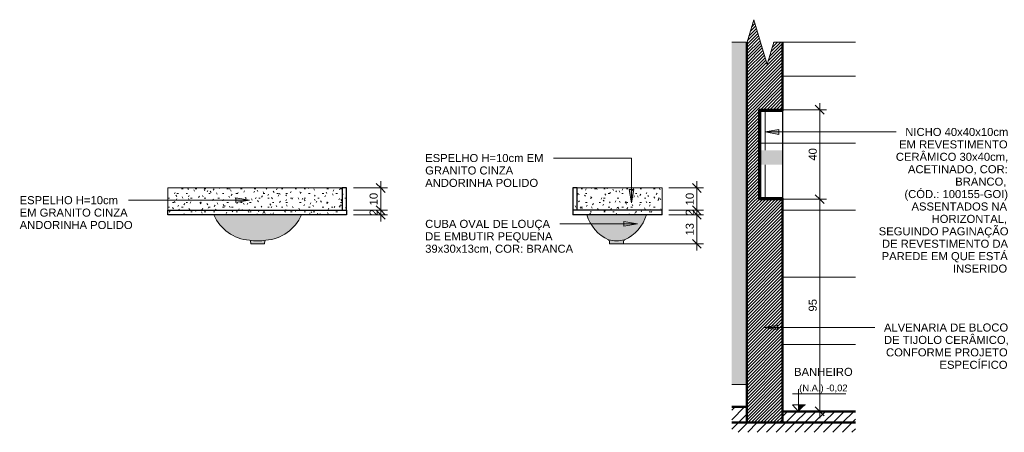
# Model space of a CAD drawing. Header units: metres. Extents: x 5.1 to 22.9, y -14.4 to 2.6.
# Tile 5 of 5: x 17.3 to 21.7, y -0.1 to 1.7. Entities that reach past the tile are written whole.
import ezdxf

# ---------------------------------------------------------------- set-up
doc = ezdxf.new("R2010")
doc.units = ezdxf.units.M
for name, color, linetype, lineweight in [('A-ANNO-DIMS', 7, 'Continuous', 9), ('A-ANNO-DIMS-20', 7, 'Continuous', 9), ('A-DETL-GENF', 7, 'Continuous', 5), ('A-FLOR', 7, 'Continuous', 5), ('A-FLOR-PATT', 7, 'Continuous', 50), ('A-WALL', 7, 'Continuous', 5), ('A-WALL-PATT', 7, 'Continuous', 5), ('G-ANNO-DIMS', 7, 'Continuous', 9), ('G-ANNO-TEXT', 7, 'Continuous', 9), ('I-WALL', 7, 'Continuous', 5), ('Q-CASE', 7, 'Continuous', 5)]:
    doc.layers.add(name, color=color, linetype=linetype, lineweight=lineweight)
doc.layers.add('A-DETL', color=7, linetype='Continuous', lineweight=5, true_color=0x00a600)
doc.styles.add('Arial_3', font='arial.ttf', dxfattribs={"height": 0.036})
doc.styles.add('Arial_4', font='arial.ttf', dxfattribs={"height": 0.03})
doc.dimstyles.new('Com_linha__ref__contínua__-_Cor_Vermelha_Arial_1_8mm_1', dxfattribs={"dimscale": 0.3048, "dimtxt": 0.036729, "dimasz": 0.131234, "dimexe": 0.098425, "dimexo": 0.098425, "dimgap": 0.009843, "dimtad": 1, "dimdec": 1, "dimlfac": 100, "dimrnd": 0.1, "dimdsep": 46, "dimtxsty": 'Arial_3', "dimblk1": 'OBLIQUE', "dimblk2": 'OBLIQUE', "dimsah": 1, "dimcen": 0.09, "dimdle": 0.098425, "dimazin": 0, "dimtfac": 1, "dimtdec": 4, "dimtix": 1, "dimtmove": 0, "dimatfit": 3, "dimfxl": 1, "dimtvp": 1, "dimtolj": 1, "dimtzin": 0, "dimarcsym": 2})
pattern_1 = [(0, (0, 0), (0.08128, 0.02032), [0.00671, -0.05425, 0.00671, -0.05425, -0.32512]), (0, (0, 0), (0.08128, 0.02032), [-0.12192, 0.00671, -0.11521, 0.00671, -0.05425, -0.14224]), (0, (0, 0), (0.08128, 0.02032), [-0.3048, 0.00671, -0.03393, 0.00671, -0.09489]), (120, (0.03048, 0.01016), (-0.058237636, 0.060230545), [0.00671, -0.05425, 0.00671, -0.37937]), (120, (0.03048, 0.01016), (-0.058237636, 0.060230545), [-0.06767, -0.05425, 0.00671, -0.11521, -0.2032]), (120, (0.03048, 0.01016), (-0.058237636, 0.060230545), [-0.24384, 0.00671, -0.05425, 0.00671, -0.13553]), (120, (0.03048, 0.01016), (-0.058237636, 0.060230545), [-0.31151, -0.03393, 0.00671, -0.09489]), (240, (0.04064, 0.0508), (-0.023042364, -0.080550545), [0.00671, -0.05425, 0.00671, -0.37937]), (240, (0.04064, 0.0508), (-0.023042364, -0.080550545), [-0.06767, -0.05425, 0.00671, -0.11521, -0.2032]), (240, (0.04064, 0.0508), (-0.023042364, -0.080550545), [-0.24384, 0.00671, -0.05425, 0.00671, -0.13553]), (240, (0.04064, 0.0508), (-0.023042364, -0.080550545), [-0.31151, -0.03393, 0.00671, -0.09489])]
pattern_2 = [(45, (24.26193, 2.847), (-0.0212132, 0.0212132), [])]
pattern_3 = [(45, (24.261931, 2.847), (-0.007071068, 0.007071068), [])]
pattern_4 = [(45, (-1.416, 2.847), (-0.007071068, 0.007071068), [])]

# ---------------------------------------------------------------- blocks, each defined once
blk = doc.blocks.new('TAMPO GRANITO2 - TAMPO GRANITO-V2-DET_LAVATORIO')
at = {"layer": 'Q-CASE', "true_color": 0xc0c0c0}
h = blk.add_hatch(dxfattribs=at)
h.set_pattern_fill('FP_8', color=9, style=0, pattern_type=2)
h.set_pattern_definition(pattern_1)
h.paths.add_polyline_path([(13.715, 0.88), (14.095, 0.88), (14.095, 0.98), (13.315, 0.98), (13.315, 0.88), (13.6947, 0.88)])
h = blk.add_hatch(dxfattribs=at)
h.set_pattern_fill('FP_8', color=9, style=0, pattern_type=2)
h.set_pattern_definition(pattern_1)
h.paths.add_polyline_path([(14.115, 0.88), (14.115, 0.98), (14.095, 0.98), (14.095, 0.88)])
h = blk.add_hatch(dxfattribs=at)
h.set_pattern_fill('FP_8', color=9, style=0, pattern_type=2)
h.set_pattern_definition(pattern_1)
h.paths.add_polyline_path([(13.7944, 0.86), (14.115, 0.86), (14.115, 0.88), (13.315, 0.88), (13.315, 0.86), (13.7528, 0.86)])
at = {"layer": 'Q-CASE'}
for p, q in [((13.315, 0.98), (14.095, 0.98)), ((13.315, 0.88), (13.315, 0.98)), ((14.095, 0.98), (14.115, 0.98)), ((14.095, 0.88), (14.095, 0.98)), ((14.115, 0.88), (14.115, 0.98)), ((13.315, 0.88), (14.115, 0.88)), ((13.315, 0.88), (13.315, 0.86)), ((13.5209, 0.86), (13.315, 0.86)), ((14.115, 0.86), (13.9123, 0.86)), ((14.115, 0.88), (14.095, 0.88)), ((14.115, 0.86), (14.115, 0.88))]:
    blk.add_line(p, q, dxfattribs=at)
blk = doc.blocks.new('TAMPO GRANITO2 - TAMPO GRANITO-2002902-CORTE_LAVATORIO')
at = {"layer": 'Q-CASE', "true_color": 0xc0c0c0}
h = blk.add_hatch(dxfattribs=at)
h.set_pattern_fill('FP_8', color=9, style=0, pattern_type=2)
h.set_pattern_definition(pattern_1)
h.paths.add_polyline_path([(3.7032, 0.88), (3.8337, 0.88), (3.8337, 0.98), (3.4336, 0.98), (3.4336, 0.88), (3.7011, 0.88)])
h = blk.add_hatch(dxfattribs=at)
h.set_pattern_fill('FP_9', color=9, style=0, pattern_type=2)
h.set_pattern_definition(pattern_1)
h.paths.add_polyline_path([(3.7637, 0.86), (3.8337, 0.86), (3.8337, 0.88), (3.4336, 0.88), (3.4336, 0.86), (3.7011, 0.86)])
at = {"layer": 'Q-CASE'}
for p, q in [((3.4336, 0.98), (3.8337, 0.98)), ((3.8337, 0.88), (3.8337, 0.98)), ((3.4336, 0.88), (3.8337, 0.88)), ((3.4966, 0.86), (3.4336, 0.86)), ((3.8337, 0.86), (3.7637, 0.86)), ((3.8337, 0.88), (3.8337, 0.86))]:
    blk.add_line(p, q, dxfattribs=at)
blk = doc.blocks.new('NICHO - NICHO-1991044-DET_NICHO')
at = {"layer": 'A-WALL', "true_color": 0x808080}
h = blk.add_hatch(dxfattribs=at)
h.set_pattern_fill('FP_11', color=8, style=0, pattern_type=2)
h.set_pattern_definition(pattern_4)
h.paths.add_polyline_path([(-5.0836, 0.93), (-5.0836, 1.33), (-5.0886, 1.33), (-5.0886, 0.93)])
h = blk.add_hatch(dxfattribs=at)
h.set_pattern_fill('FP_11', color=8, style=0, pattern_type=2)
h.set_pattern_definition(pattern_4)
h.paths.add_polyline_path([(-5.0836, 0.93), (-4.9836, 0.93), (-4.9836, 0.935), (-5.0836, 0.935)])
h.paths.add_polyline_path([(-5.0836, 1.325), (-4.9836, 1.325), (-4.9836, 1.33), (-5.0836, 1.33)])
at = {"layer": 'A-WALL-PATT', "true_color": 0x808080}
h = blk.add_hatch(dxfattribs=at)
h.set_pattern_fill('FP_12', color=8, style=0, pattern_type=2)
h.set_pattern_definition([(0, (-4.984, -0.07), (0, 0.3), []), (90, (-4.984, -0.07), (-0.4, 2e-17), [])])
h.paths.add_polyline_path([(-5.0836, 0.935), (-4.9836, 0.935), (-4.9836, 1.0841), (-5.0836, 1.0841)])
h.paths.add_polyline_path([(-4.9836, 1.1491), (-4.9836, 1.325), (-5.0836, 1.325), (-5.0836, 1.1491), (-5.0411, 1.1491)])
at = {"layer": 'A-WALL', "lineweight": 50}
for p, q in [((-5.0836, 1.33), (-5.0886, 1.33)), ((-5.0836, 1.1491), (-5.0836, 1.33)), ((-4.9836, 1.33), (-5.0836, 1.33)), ((-5.0836, 1.33), (-5.0836, 1.325)), ((-5.0836, 1.325), (-4.9836, 1.325)), ((-4.9836, 1.325), (-4.9836, 1.33)), ((-5.0836, 0.93), (-5.0836, 1.0841)), ((-5.0886, 0.93), (-5.0836, 0.93)), ((-4.9836, 0.935), (-5.0836, 0.935)), ((-5.0836, 0.935), (-5.0836, 0.93)), ((-5.0836, 0.93), (-4.9836, 0.93)), ((-4.9836, 0.93), (-4.9836, 0.935))]:
    blk.add_line(p, q, dxfattribs=at)
at = {"layer": 'A-WALL'}
for p, q in [((-4.9836, 1.325), (-4.9836, 1.1491)), ((-4.9836, 1.0841), (-4.9836, 0.935))]:
    blk.add_line(p, q, dxfattribs=at)
blk = doc.blocks.new('Linha de interrupção - Linha de interrupção-2479630-DET_NICHO')
at = {"layer": 'A-DETL-GENF'}
for p, q in [((-5.1428, 1.6329), (-5.1128, 1.7329)), ((-5.1128, 1.7329), (-5.0528, 1.5329)), ((-5.2112, 1.6329), (-5.1428, 1.6329)), ((-5.0528, 1.5329), (-5.0228, 1.6329)), ((-5.0228, 1.6329), (-4.6576, 1.6329))]:
    blk.add_line(p, q, dxfattribs=at)
blk = doc.blocks.new('DIMBLOCK15-DET_LAVATORIO')
at = {"layer": 'A-ANNO-DIMS-20', "color": 242, "true_color": 0xbd2b2e, "transparency": 16777216}
for p, q in [((18.895, 0.88), (18.875, 0.9)), ((18.895, 0.88), (18.7727, 0.88)), ((18.895, 0.86), (18.7727, 0.86)), ((18.895, 0.86), (18.875, 0.88)), ((18.895, 0.83), (18.895, 0.88)), ((18.895, 0.88), (18.915, 0.86)), ((18.895, 0.88), (18.925, 0.88)), ((18.895, 0.86), (18.915, 0.84)), ((18.895, 0.86), (18.925, 0.86))]:
    blk.add_line(p, q, dxfattribs=at)
at = {"layer": 'A-ANNO-DIMS-20', "color": 0, "transparency": 16777216, "insert": (18.8453, 0.8562), "char_height": 0.036, "width": 0.033226, "attachment_point": 1, "rotation": 90, "line_spacing_factor": 0.941778, "style": 'Arial_3'}
blk.add_mtext('2', dxfattribs=at)
blk = doc.blocks.new('_Oblique')
at = {"color": 0, "linetype": 'ByBlock', "lineweight": -2}
blk.add_line((-0.5, -0.5), (0.5, 0.5), dxfattribs=at)
blk = doc.blocks.new('DIMBLOCK16-DET_LAVATORIO')
at = {"layer": 'A-ANNO-DIMS-20', "color": 242, "true_color": 0xbd2b2e, "transparency": 16777216}
for p, q in [((18.895, 0.98), (18.7727, 0.98)), ((18.895, 0.98), (18.875, 1)), ((18.895, 0.88), (18.895, 1.01)), ((18.895, 0.98), (18.915, 0.96)), ((18.895, 0.98), (18.925, 0.98)), ((18.895, 0.88), (18.875, 0.9)), ((18.895, 0.88), (18.7727, 0.88)), ((18.895, 0.88), (18.915, 0.86)), ((18.895, 0.88), (18.925, 0.88))]:
    blk.add_line(p, q, dxfattribs=at)
at = {"layer": 'A-ANNO-DIMS-20', "color": 0, "transparency": 16777216, "insert": (18.8453, 0.9023), "char_height": 0.036, "width": 0.066452, "attachment_point": 1, "rotation": 90, "line_spacing_factor": 0.941778, "style": 'Arial_3'}
blk.add_mtext('10', dxfattribs=at)
blk = doc.blocks.new('DIMBLOCK17-CORTE_LAVATORIO')
at = {"layer": 'A-ANNO-DIMS-20', "color": 242, "true_color": 0xbd2b2e, "transparency": 16777216}
for p, q in [((20.3105, 0.88), (20.2905, 0.9)), ((20.3105, 0.88), (20.1848, 0.88)), ((20.3105, 0.86), (20.1848, 0.86)), ((20.3105, 0.86), (20.2905, 0.88)), ((20.3105, 0.83), (20.3105, 0.88)), ((20.3105, 0.88), (20.3305, 0.86)), ((20.3105, 0.88), (20.3405, 0.88)), ((20.3105, 0.86), (20.3305, 0.84)), ((20.3105, 0.86), (20.3405, 0.86))]:
    blk.add_line(p, q, dxfattribs=at)
at = {"layer": 'A-ANNO-DIMS-20', "color": 0, "transparency": 16777216, "insert": (20.2607, 0.8562), "char_height": 0.036, "width": 0.033226, "attachment_point": 1, "rotation": 90, "line_spacing_factor": 0.941778, "style": 'Arial_3'}
blk.add_mtext('2', dxfattribs=at)
blk = doc.blocks.new('DIMBLOCK18-CORTE_LAVATORIO')
at = {"layer": 'A-ANNO-DIMS-20', "color": 242, "true_color": 0xbd2b2e, "transparency": 16777216}
for p, q in [((20.3105, 0.98), (20.1848, 0.98)), ((20.3105, 0.98), (20.2905, 1)), ((20.3105, 0.88), (20.3105, 1.01)), ((20.3105, 0.98), (20.3305, 0.96)), ((20.3105, 0.98), (20.3405, 0.98)), ((20.3105, 0.88), (20.2905, 0.9)), ((20.3105, 0.88), (20.1848, 0.88)), ((20.3105, 0.88), (20.3305, 0.86)), ((20.3105, 0.88), (20.3405, 0.88))]:
    blk.add_line(p, q, dxfattribs=at)
at = {"layer": 'A-ANNO-DIMS-20', "color": 0, "transparency": 16777216, "insert": (20.2607, 0.9023), "char_height": 0.036, "width": 0.066452, "attachment_point": 1, "rotation": 90, "line_spacing_factor": 0.941778, "style": 'Arial_3'}
blk.add_mtext('10', dxfattribs=at)
blk = doc.blocks.new('DIMBLOCK19-CORTE_LAVATORIO')
at = {"layer": 'A-ANNO-DIMS-20', "color": 242, "true_color": 0xbd2b2e, "transparency": 16777216}
for p, q in [((20.3105, 0.7), (20.3105, 0.89)), ((20.3105, 0.86), (20.1848, 0.86)), ((20.3105, 0.86), (20.2905, 0.88)), ((20.3105, 0.86), (20.3305, 0.84)), ((20.3105, 0.86), (20.3405, 0.86)), ((20.3105, 0.73), (20.2905, 0.75)), ((20.3105, 0.73), (19.9812, 0.73)), ((20.3105, 0.73), (20.3305, 0.71)), ((20.3105, 0.73), (20.3405, 0.73))]:
    blk.add_line(p, q, dxfattribs=at)
at = {"layer": 'A-ANNO-DIMS-20', "color": 0, "transparency": 16777216, "insert": (20.2607, 0.7673), "char_height": 0.036, "width": 0.066452, "attachment_point": 1, "rotation": 90, "line_spacing_factor": 0.941778, "style": 'Arial_3'}
blk.add_mtext('13', dxfattribs=at)
blk = doc.blocks.new('DIMBLOCK20-DET_NICHO')
at = {"layer": 'A-ANNO-DIMS-20', "color": 242, "true_color": 0xbd2b2e, "transparency": 16777216}
for p, q in [((20.8609, 1.33), (20.6537, 1.33)), ((20.8609, 1.33), (20.8409, 1.35)), ((20.8609, 1.36), (20.8609, 0.93)), ((20.8609, 1.33), (20.8809, 1.31)), ((20.8609, 1.33), (20.8909, 1.33)), ((20.8609, 0.93), (20.6537, 0.93)), ((20.8609, 0.93), (20.8409, 0.95)), ((20.8609, 0.93), (20.8809, 0.91)), ((20.8609, 0.93), (20.8909, 0.93))]:
    blk.add_line(p, q, dxfattribs=at)
at = {"layer": 'A-ANNO-DIMS-20', "color": 0, "transparency": 16777216, "insert": (20.8112, 1.1023), "char_height": 0.036, "width": 0.066452, "attachment_point": 1, "rotation": 90, "line_spacing_factor": 0.941778, "style": 'Arial_3'}
blk.add_mtext('40', dxfattribs=at)
blk = doc.blocks.new('DIMBLOCK21-DET_NICHO')
at = {"layer": 'A-ANNO-DIMS-20', "color": 242, "true_color": 0xbd2b2e, "transparency": 16777216}
for p, q in [((20.8609, 0.93), (20.6537, 0.93)), ((20.8609, 0.93), (20.8409, 0.95)), ((20.8609, 0.93), (20.8609, -0.05)), ((20.8609, 0.93), (20.8809, 0.91)), ((20.8609, 0.93), (20.8909, 0.93)), ((20.8609, -0.02), (20.8409, 0)), ((20.8609, -0.02), (20.8592, -0.02)), ((20.8609, -0.02), (20.8809, -0.04)), ((20.8609, -0.02), (20.8909, -0.02))]:
    blk.add_line(p, q, dxfattribs=at)
at = {"layer": 'A-ANNO-DIMS-20', "color": 0, "transparency": 16777216, "insert": (20.8112, 0.4273), "char_height": 0.036, "width": 0.066452, "attachment_point": 1, "rotation": 90, "line_spacing_factor": 0.941778, "style": 'Arial_3'}
blk.add_mtext('95', dxfattribs=at)
blk = doc.blocks.new('Elevações de ponto - Cota de elevação - corte _N_O e N_A_-1979376-DET_NICHO')
at = {"layer": 'G-ANNO-DIMS'}
blk.add_hatch(color=256, dxfattribs=at).paths.add_polyline_path([(-4.881, 0.0094), (-4.9116, -0.02), (-4.9116, 0.0094)])
for p, q in [((-4.9391, 0.0594), (-4.6999, 0.0594)), ((-4.9116, -0.02), (-4.9116, 0.08)), ((-4.9116, -0.02), (-4.9391, 0.0094)), ((-4.9391, 0.0094), (-4.881, 0.0094)), ((-4.9116, 0.0094), (-4.9391, 0.0094)), ((-4.9391, 0.0094), (-4.9116, -0.02)), ((-4.9116, -0.02), (-4.9116, 0.0094))]:
    blk.add_line(p, q, dxfattribs=at)

msp = doc.modelspace()

# ---------------------------------------------------------------- hatches: boundary and pattern name
at = {"layer": 'A-DETL-GENF', "true_color": 0x808080}
h = msp.add_hatch(dxfattribs=at)
h.set_pattern_fill('FP_11', color=8, style=0, pattern_type=2)
h.set_pattern_definition(pattern_3)
h.paths.add_polyline_path([(20.5893, 0.9101), (20.5893, 1.3601), (20.5343, 1.3601), (20.5343, 0.9101)])
at = {"layer": 'A-DETL-GENF', "true_color": 0xffffff}
for points in [[(20.6943, 1.0841), (20.6943, 1.1491), (20.5943, 1.1491), (20.5943, 1.0841), (20.6539, 1.0841)], [(18.315, 0.73), (18.3734, 0.73), (18.3751, 0.7309), (18.3754, 0.7318), (18.3767, 0.7428), (18.3773, 0.7439), (18.3781, 0.7449), (18.3792, 0.7457), (18.3804, 0.7461), (18.4022, 0.749), (18.422, 0.7539), (18.4403, 0.7605), (18.4588, 0.7695), (18.4762, 0.7806), (18.4923, 0.7934), (18.5081, 0.8095), (18.5198, 0.8241), (18.5308, 0.8414), (18.5399, 0.86), (18.1485, 0.86), (18.1576, 0.8414), (18.1686, 0.8241), (18.1815, 0.808), (18.1961, 0.7934), (18.2122, 0.7806), (18.2304, 0.7691), (18.2481, 0.7605), (18.2675, 0.7535), (18.2874, 0.7487), (18.308, 0.7461), (18.3092, 0.7457), (18.3103, 0.7449), (18.3111, 0.7439), (18.3117, 0.7428), (18.312, 0.7415), (18.3131, 0.7313), (18.3133, 0.7309), (18.3145, 0.7301)], [(19.9239, 0.73), (19.9802, 0.73), (19.9818, 0.7309), (19.9822, 0.7318), (19.9829, 0.7435), (19.9835, 0.7449), (19.9845, 0.7461), (19.9857, 0.747), (19.9871, 0.7476), (20.0041, 0.7567), (20.0199, 0.7673), (20.0361, 0.7812), (20.0479, 0.7934), (20.0597, 0.8085), (20.0698, 0.8248), (20.0782, 0.8419), (20.0848, 0.86), (19.8177, 0.86), (19.8244, 0.8419), (19.8328, 0.8248), (19.8429, 0.8085), (19.8547, 0.7934), (19.868, 0.7796), (19.8825, 0.7673), (19.8981, 0.7567), (19.9174, 0.7461), (19.9184, 0.7449), (19.919, 0.7435), (19.9191, 0.7432), (19.9193, 0.742), (19.9199, 0.7313), (19.9201, 0.7309), (19.9218, 0.73)]]:
    msp.add_hatch(color=7, dxfattribs=at).paths.add_polyline_path(points)
at = {"layer": 'A-FLOR-PATT', "lineweight": 5, "true_color": 0x808080}
h = msp.add_hatch(dxfattribs=at)
h.set_pattern_fill('FP_10', color=8, style=0, pattern_type=2)
h.set_pattern_definition(pattern_2)
h.paths.add_polyline_path([(20.4667, -0.07), (20.5343, -0.07), (20.5343, 0), (20.4667, 0), (20.4667, -0.068)])
h = msp.add_hatch(dxfattribs=at)
h.set_pattern_fill('FP_10', color=8, style=0, pattern_type=2)
h.set_pattern_definition(pattern_2)
h.paths.add_polyline_path([(21.0204, -0.07), (21.0204, -0.02), (20.6943, -0.02), (20.6943, -0.07)])
h = msp.add_hatch(dxfattribs=at)
h.set_pattern_fill('FP_10', color=8, style=0, pattern_type=2)
h.set_pattern_definition(pattern_2)
h.paths.add_polyline_path([(21.0204, -0.1132), (21.0204, -0.07), (20.4667, -0.07), (20.4667, -0.1132)])
at = {"layer": 'A-WALL-PATT', "true_color": 0x808080}
h = msp.add_hatch(dxfattribs=at)
h.set_pattern_fill('FP_11', color=8, style=0, pattern_type=2)
h.set_pattern_definition(pattern_3)
h.paths.add_polyline_path([(20.5343, -0.07), (20.6943, -0.07), (20.6943, 0.93), (20.5893, 0.93), (20.5893, 0.9101), (20.5343, 0.9101), (20.5343, -0.06)])
h.paths.add_polyline_path([(20.5893, 1.33), (20.6943, 1.33), (20.6943, 1.6329), (20.6552, 1.6329), (20.6252, 1.5329), (20.5652, 1.7329), (20.5352, 1.6329), (20.5343, 1.6329), (20.5343, 1.3601), (20.5893, 1.3601)])
h = msp.add_hatch(dxfattribs=at)
h.set_pattern_fill('FP_15', color=8, style=0, pattern_type=2)
h.set_pattern_definition([(0, (20.29393, -0.32), (0, 0.3), []), (90, (20.29393, -0.32), (-0.4, 2e-17), [])])
h.paths.add_polyline_path([(20.6943, -0.02), (21.0204, -0.02), (21.0204, 1.6329), (20.6943, 1.6329), (20.6943, 0.58)])
at = {"layer": 'A-WALL-PATT', "true_color": 0x787878}
h = msp.add_hatch(dxfattribs=at)
h.set_pattern_fill('FP_14', color=8, style=0, pattern_type=2)
h.set_pattern_definition([(0, (20.53393, 0), (0, 0.6), []), (90, (20.53393, 0), (-0.6, 4e-17), [])])
h.paths.add_polyline_path([(20.4667, 0), (20.5323, 0), (20.5323, 0.1), (20.4667, 0.1)])
h = msp.add_hatch(dxfattribs=at)
h.set_pattern_fill('FP_13', color=8, style=0, pattern_type=2)
h.set_pattern_definition([(0, (20.53393, 0), (0, 0.6), []), (90, (20.53393, 0), (-0.42426, 3e-17), [])])
h.paths.add_polyline_path([(20.5343, 0), (20.5343, 0.1), (20.5323, 0.1), (20.5323, 0)])
at = {"layer": 'G-ANNO-TEXT'}
for points in [[(20.617, 1.2306), (20.677, 1.22), (20.677, 1.2412)], [(20.0179, 0.9138), (20.0285, 0.9738), (20.0073, 0.9738)], [(18.3071, 0.9254), (18.2471, 0.936), (18.2471, 0.9148)], [(20.0443, 0.8194), (19.9843, 0.8299), (19.9843, 0.8088)], [(20.6123, 0.3556), (20.6723, 0.345), (20.6723, 0.3662)]]:
    msp.add_hatch(color=256, dxfattribs=at).paths.add_polyline_path(points)
at = {"layer": 'I-WALL', "true_color": 0xf4eccd}
msp.add_hatch(color=254, dxfattribs=at).paths.add_polyline_path([(20.5323, 0.1), (20.5343, 0.1), (20.5343, 1.6329), (20.4667, 1.6329), (20.4667, 0.1), (20.469, 0.1)])

# ---------------------------------------------------------------- linework, layer by layer
at = {"layer": 'A-DETL', "color": 7, "lineweight": 50}
for p, q in [((20.5343, 1.3601), (20.5343, 0.9101)), ((20.5893, 0.93), (20.5893, 1.33)), ((20.5943, 1.325), (20.5943, 0.93)), ((20.5943, 1.1491), (20.5943, 1.0841))]:
    msp.add_line(p, q, dxfattribs=at)
at = {"layer": 'A-DETL', "color": 7, "lineweight": 25}
for p, q in [((20.6943, 1.33), (20.6943, 0.935)), ((19.7548, 0.98), (19.7548, 0.86)), ((19.7748, 0.98), (19.7548, 0.98)), ((19.7748, 0.88), (19.7748, 0.98)), ((20.1548, 0.88), (19.7548, 0.88)), ((20.1548, 0.86), (19.7548, 0.86)), ((20.1548, 0.86), (20.1548, 0.88))]:
    msp.add_line(p, q, dxfattribs=at)
at = {"layer": 'A-DETL', "color": 8, "true_color": 0x808080}
msp.add_line((20.6943, 1.1801), (20.5943, 1.1801), dxfattribs=at)
at = {"layer": 'A-DETL', "color": 7}
for p, q in [((20.6943, 1.0841), (20.6943, 1.1491)), ((18.5399, 0.86), (18.1485, 0.86)), ((20.0848, 0.86), (19.8177, 0.86)), ((18.312, 0.7415), (18.313, 0.7318)), ((18.315, 0.73), (18.3442, 0.73)), ((18.3442, 0.73), (18.3734, 0.73)), ((18.3754, 0.7318), (18.3764, 0.7415)), ((19.9193, 0.742), (19.9198, 0.7318)), ((19.9218, 0.73), (19.9512, 0.73)), ((19.9512, 0.73), (19.9802, 0.73)), ((19.9822, 0.7318), (19.9826, 0.742))]:
    msp.add_line(p, q, dxfattribs=at)
at = {"layer": 'A-DETL', "color": 7, "lineweight": 30}
for p, q in [((18.7427, 0.98), (18.7227, 0.98)), ((18.7227, 0.98), (18.7227, 0.88)), ((18.7427, 0.88), (18.7427, 0.98)), ((17.9427, 0.88), (18.7427, 0.88)), ((17.9427, 0.86), (17.9427, 0.88)), ((18.7427, 0.86), (17.9427, 0.86)), ((18.7427, 0.88), (18.7427, 0.86))]:
    msp.add_line(p, q, dxfattribs=at)
at = {"layer": 'A-DETL', "color": 7}
for centre, radius, start, end in [((18.3211, 0.933), 0.1874, 202.9437, 266.0014), ((18.3673, 0.933), 0.1874, 273.9986, 337.0563), ((19.9949, 0.9149), 0.1855, 197.2163, 244.4203), ((19.9094, 0.9137), 0.1834, 295.0581, 342.9669), ((18.3442, 0.9603), 0.2173, 260.1557, 279.8443), ((18.3068, 0.741), 0.00521, 5.2641, 76.7359), ((18.315, 0.732), 0.002, 186.0115, 270), ((18.3734, 0.732), 0.002, 270, 353.9885), ((18.3816, 0.741), 0.00521, 103.2641, 174.7359), ((19.9134, 0.7418), 0.00591, 1.1229, 76.1275), ((19.951, 0.9022), 0.1588, 256.8361, 283.1639), ((19.9218, 0.732), 0.002, 186.0115, 270), ((19.9802, 0.732), 0.002, 270, 353.9885), ((19.9885, 0.7418), 0.00591, 103.8884, 178.8797)]:
    msp.add_arc(centre, radius, start, end, dxfattribs=at)
at = {"layer": 'A-FLOR', "lineweight": 50}
for p, q in [((20.5343, 0), (20.4667, 0)), ((20.5343, -0.07), (20.5343, 0)), ((21.0204, -0.02), (20.6943, -0.02)), ((20.4667, -0.07), (21.0204, -0.07))]:
    msp.add_line(p, q, dxfattribs=at)
at = {"layer": 'A-WALL'}
for p, q in [((20.5343, 0.1), (20.4667, 0.1)), ((20.5323, 0.1), (20.5323, 0))]:
    msp.add_line(p, q, dxfattribs=at)
at = {"layer": 'G-ANNO-TEXT'}
for p, q in [((20.677, 1.2412), (20.617, 1.2306)), ((20.677, 1.22), (20.677, 1.2412)), ((20.617, 1.2306), (20.677, 1.22)), ((20.617, 1.2306), (21.0721, 1.2306)), ((21.0721, 1.2306), (21.2031, 1.2306)), ((19.6717, 1.114), (19.6694, 1.114)), ((20.0179, 1.114), (19.6717, 1.114)), ((20.0179, 0.9138), (20.0179, 1.114)), ((20.0285, 0.9738), (20.0073, 0.9738)), ((20.0073, 0.9738), (20.0179, 0.9138)), ((20.0179, 0.9138), (20.0285, 0.9738)), ((18.3071, 0.9254), (18.2471, 0.936)), ((18.2471, 0.936), (18.2471, 0.9148)), ((17.8688, 0.9254), (17.7665, 0.9254)), ((18.3071, 0.9254), (17.8688, 0.9254)), ((18.2471, 0.9148), (18.3071, 0.9254)), ((19.7994, 0.8194), (19.6972, 0.8194)), ((20.0443, 0.8194), (19.7994, 0.8194)), ((20.0443, 0.8194), (19.9843, 0.8299)), ((19.9843, 0.8299), (19.9843, 0.8088)), ((19.9843, 0.8088), (20.0443, 0.8194)), ((20.6723, 0.3662), (20.6123, 0.3556)), ((20.6123, 0.3556), (20.6723, 0.345)), ((20.6123, 0.3556), (21.0956, 0.3556)), ((20.6723, 0.345), (20.6723, 0.3662)), ((21.0956, 0.3556), (21.1075, 0.3556))]:
    msp.add_line(p, q, dxfattribs=at)
at = {"layer": 'I-WALL', "lineweight": 50}
for p, q in [((20.5343, 1.6329), (20.5343, 1.3601)), ((20.6943, 1.33), (20.6943, 1.6329)), ((20.5893, 1.33), (20.6943, 1.33)), ((20.6943, 0.93), (20.5893, 0.93)), ((20.6943, -0.07), (20.6943, 0.93)), ((20.5343, 0.9101), (20.5343, 0))]:
    msp.add_line(p, q, dxfattribs=at)

# ---------------------------------------------------------------- block references
at = {"layer": 'A-DETL-GENF'}
msp.add_blockref('Linha de interrupção - Linha de interrupção-2479630-DET_NICHO', (25.6779, 0), dxfattribs=at)
at = {"layer": 'A-WALL'}
msp.add_blockref('NICHO - NICHO-1991044-DET_NICHO', (25.6779, 0), dxfattribs=at)
at = {"layer": 'G-ANNO-DIMS'}
msp.add_blockref('Elevações de ponto - Cota de elevação - corte _N_O e N_A_-1979376-DET_NICHO', (25.6779, 0), dxfattribs=at)
at = {"layer": 'Q-CASE'}
for name, p in [('TAMPO GRANITO2 - TAMPO GRANITO-V2-DET_LAVATORIO', (4.6276, 0)), ('TAMPO GRANITO2 - TAMPO GRANITO-2002902-CORTE_LAVATORIO', (16.3211, 0))]:
    msp.add_blockref(name, p, dxfattribs=at)

# ---------------------------------------------------------------- texts
at = {"layer": 'G-ANNO-DIMS', "lineweight": 18, "insert": (20.7686, 0.1004), "char_height": 0.03, "width": 0.258568, "attachment_point": 1, "line_spacing_factor": 0.941778, "style": 'Arial_4'}
msp.add_mtext('(N.A.) -0,02', dxfattribs=at)
at = {"layer": 'G-ANNO-TEXT', "char_height": 0.036, "attachment_point": 1, "style": 'Arial_3'}
for s, insert, width in [('NICHO 40x40x10cm', (21.2437, 1.2486), 0.543544), ('EM REVESTIMENTO ', (21.2159, 1.1931), 0.577215), ('CERÂMICO 30x40cm, ', (21.2014, 1.1375), 0.594852), ('ESPELHO H=10cm EM ', (19.0943, 1.132), 0.647763), ('GRANITO CINZA ', (19.0943, 1.0764), 0.481013), ('ACETINADO, COR: ', (21.2556, 1.0819), 0.529114), ('ANDORINHA POLIDO', (19.0943, 1.0208), 0.598059), ('BRANCO, ', (21.4673, 1.0264), 0.272574), ('(CÓD.: 100155-GOI)', (21.2398, 0.9708), 0.548354), ('ESPELHO H=10cm ', (17.2787, 0.9434), 0.541941), ('EM GRANITO CINZA ', (17.2787, 0.8878), 0.586835), ('ASSENTADOS NA ', (21.2715, 0.9152), 0.509873), ('CUBA OVAL DE LOUÇA ', (19.0943, 0.8374), 0.681434), ('HORIZONTAL, ', (21.3615, 0.8597), 0.400844), ('ANDORINHA POLIDO', (17.2787, 0.8323), 0.598059), ('SEGUINDO PAGINAÇÃO ', (21.1247, 0.8041), 0.687848), ('DE EMBUTIR PEQUENA ', (19.0943, 0.7818), 0.692658), ('39x30x13cm, COR: BRANCA', (19.0943, 0.7262), 0.78405), ('DE REVESTIMENTO DA ', (21.1392, 0.7486), 0.670211), ('PAREDE EM QUE ESTÁ ', (21.1379, 0.693), 0.671814), ('INSERIDO', (21.4567, 0.6374), 0.285401), ('ALVENARIA DE BLOCO ', (21.1482, 0.3736), 0.66059), ('DE TIJOLO CERÂMICO, ', (21.1482, 0.3181), 0.66059), ('CONFORME PROJETO ', (21.1574, 0.2625), 0.649367), ('ESPECÍFICO ', (21.3969, 0.2069), 0.359156), ('BANHEIRO', (20.7457, 0.1752), 0.311055)]:
    msp.add_mtext(s, dxfattribs=dict(at, insert=insert, width=width))

# ---------------------------------------------------------------- dimensions: what is measured, and where the dimension line sits
at = {"layer": 'A-ANNO-DIMS', "color": 242, "true_color": 0xbd2b2e}
for base, p1, p2, override, picture, middle in [((20.8609, 0.93), (20.6237, 1.33), (20.6237, 0.93), {"dimpost": '<>', "dimfxl": 0.4}, 'DIMBLOCK20-DET_NICHO', (20.8396, 1.13)), ((18.895, 0.98), (18.7427, 0.88), (18.7427, 0.98), {"dimpost": '<>', "dimfxl": 0.1}, 'DIMBLOCK16-DET_LAVATORIO', (18.8736, 0.93)), ((20.3105, 0.98), (20.1548, 0.88), (20.1548, 0.98), {"dimpost": '<>', "dimfxl": 0.1}, 'DIMBLOCK18-CORTE_LAVATORIO', (20.2891, 0.93)), ((20.8609, -0.02), (20.6237, 0.93), (20.8892, -0.02), {"dimpost": '<>', "dimfxl": 0.986401}, 'DIMBLOCK21-DET_NICHO', (20.8396, 0.455)), ((18.895, 0.88), (18.7427, 0.86), (18.7427, 0.88), {"dimpost": '<>', "dimfxl": 0.02}, 'DIMBLOCK15-DET_LAVATORIO', (18.8739, 0.87)), ((20.3105, 0.86), (19.9512, 0.73), (20.1548, 0.86), {"dimpost": '<>', "dimfxl": 0.241562}, 'DIMBLOCK19-CORTE_LAVATORIO', (20.2891, 0.795)), ((20.3105, 0.88), (20.1548, 0.86), (20.1548, 0.88), {"dimpost": '<>', "dimfxl": 0.02}, 'DIMBLOCK17-CORTE_LAVATORIO', (20.2894, 0.87))]:
    dim = msp.add_linear_dim(base=base, p1=p1, p2=p2, angle=90, dimstyle='Com_linha__ref__contínua__-_Cor_Vermelha_Arial_1_8mm_1', override=override, dxfattribs=at)
    dim.commit()
    dim.dimension.update_dxf_attribs({"geometry": picture, "text_midpoint": middle})

doc.saveas('drawing.dxf')
